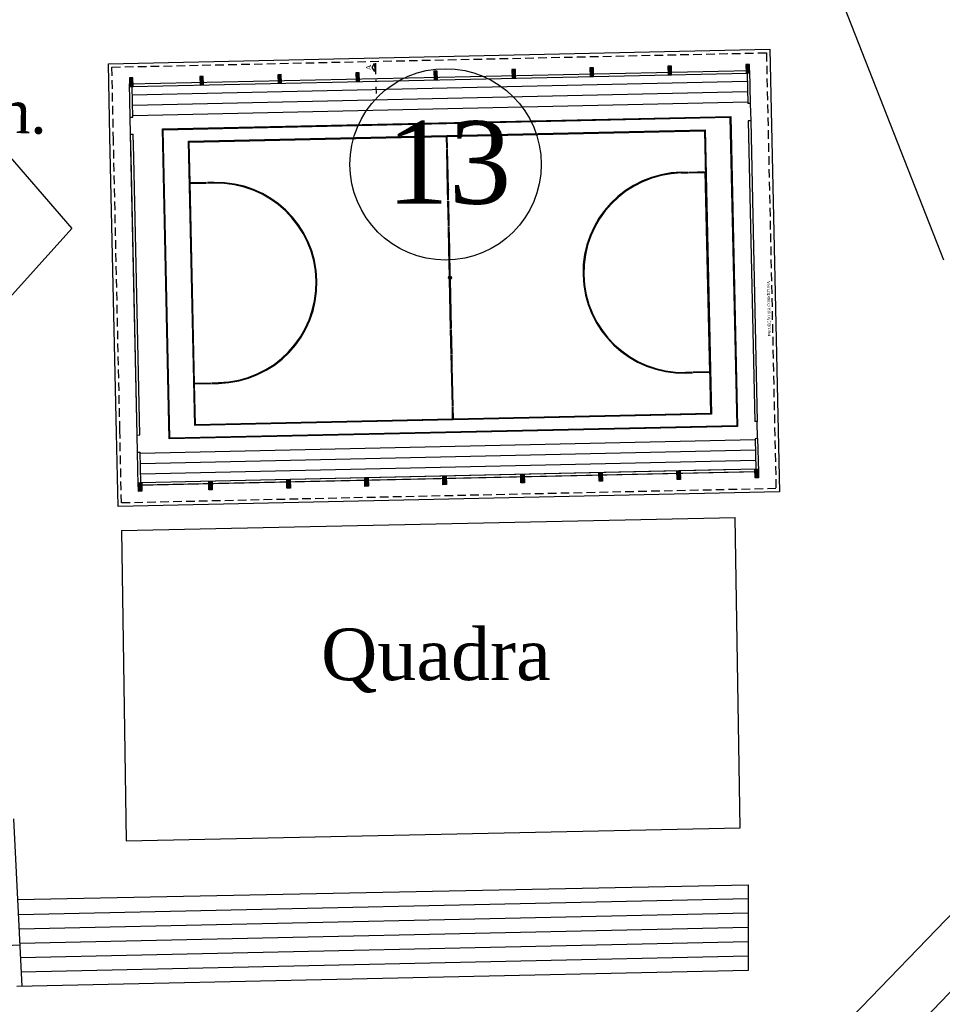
# Model space of a CAD drawing. Header units: millimetres. Extents: x 593 to 1794, y -180 to 570.
# Tile 5 of 71: x 833 to 886, y 84 to 141. Entities that reach past the tile are written whole.
import ezdxf

# ---------------------------------------------------------------- set-up
doc = ezdxf.new("R2010")
doc.units = ezdxf.units.MM
doc.header["$MEASUREMENT"] = 0
doc.linetypes.add('DASHDOT', pattern=[25.4, 12.7, -6.35, 0, -6.35])
doc.linetypes.add('Dashed', pattern=[0.75, 0.5, -0.25])
for name, color, linetype, lineweight in [('Layout - Marco Polo', 252, 'Continuous', 25), ('Linha de Chamada - Marco Polo', 1, 'Continuous', 25), ('Textos - Marco Polo', 143, 'Continuous', 25)]:
    doc.layers.add(name, color=color, linetype=linetype, lineweight=lineweight)
doc.styles.add('Dutch801RmBT', font='dutch.ttf')
doc.styles.add('TimesNewRoman', font='times.ttf')

msp = doc.modelspace()

# ---------------------------------------------------------------- hatches: boundary and pattern name
at = {"layer": 'Layout - Marco Polo', "linetype": 'Continuous'}
for points in [[(861.449, 137.945), (861.441, 138.295), (861.641, 138.299), (861.649, 137.949)], [(865.978, 138.044), (865.97, 138.394), (866.17, 138.398), (866.178, 138.048)], [(870.507, 138.143), (870.499, 138.493), (870.699, 138.498), (870.707, 138.148)], [(875.036, 138.243), (875.028, 138.593), (875.228, 138.597), (875.236, 138.247)], [(839.244, 137.457), (839.237, 137.807), (839.437, 137.812), (839.444, 137.462)], [(843.333, 137.547), (843.326, 137.897), (843.526, 137.901), (843.533, 137.551)], [(847.862, 137.646), (847.855, 137.996), (848.055, 138.001), (848.062, 137.651)], [(852.391, 137.746), (852.384, 138.096), (852.583, 138.1), (852.591, 137.75)], [(852.394, 137.596), (852.391, 137.746), (852.591, 137.75), (852.594, 137.6)], [(856.92, 137.845), (856.912, 138.195), (857.112, 138.2), (857.12, 137.85)], [(856.923, 137.695), (856.92, 137.845), (857.12, 137.85), (857.123, 137.7)], [(861.452, 137.795), (861.449, 137.945), (861.649, 137.949), (861.652, 137.799)], [(865.981, 137.894), (865.978, 138.044), (866.178, 138.048), (866.181, 137.898)], [(870.51, 137.993), (870.507, 138.143), (870.707, 138.148), (870.71, 137.998)], [(875.039, 138.093), (875.036, 138.243), (875.236, 138.247), (875.239, 138.097)], [(839.248, 137.307), (839.244, 137.457), (839.444, 137.462), (839.448, 137.312)], [(843.337, 137.397), (843.333, 137.547), (843.533, 137.551), (843.537, 137.401)], [(847.866, 137.496), (847.862, 137.646), (848.062, 137.651), (848.066, 137.501)], [(866.486, 114.9), (866.489, 114.75), (866.689, 114.754), (866.686, 114.904)], [(871.015, 114.999), (871.018, 114.849), (871.218, 114.853), (871.215, 115.003)], [(875.544, 115.098), (875.547, 114.948), (875.747, 114.953), (875.744, 115.103)], [(875.547, 114.948), (875.555, 114.598), (875.755, 114.603), (875.747, 114.953)], [(839.752, 114.313), (839.756, 114.163), (839.956, 114.167), (839.952, 114.317)], [(843.841, 114.403), (843.845, 114.253), (844.045, 114.257), (844.041, 114.407)], [(848.37, 114.502), (848.374, 114.352), (848.573, 114.356), (848.57, 114.506)], [(848.374, 114.352), (848.381, 114.002), (848.581, 114.006), (848.573, 114.356)], [(852.899, 114.601), (852.902, 114.451), (853.102, 114.456), (853.099, 114.606)], [(852.902, 114.451), (852.91, 114.101), (853.11, 114.106), (853.102, 114.456)], [(857.428, 114.701), (857.431, 114.551), (857.631, 114.555), (857.628, 114.705)], [(857.431, 114.551), (857.439, 114.201), (857.639, 114.205), (857.631, 114.555)], [(861.957, 114.8), (861.96, 114.65), (862.16, 114.655), (862.157, 114.805)], [(861.96, 114.65), (861.968, 114.3), (862.168, 114.305), (862.16, 114.655)], [(866.489, 114.75), (866.497, 114.4), (866.697, 114.404), (866.689, 114.754)], [(871.018, 114.849), (871.026, 114.499), (871.226, 114.503), (871.218, 114.853)], [(839.756, 114.163), (839.763, 113.813), (839.963, 113.817), (839.956, 114.167)], [(843.845, 114.253), (843.852, 113.903), (844.052, 113.907), (844.045, 114.257)]]:
    msp.add_hatch(color=256, dxfattribs=at).paths.add_polyline_path(points)

# ---------------------------------------------------------------- linework, layer by layer
at = {"layer": 'Layout - Marco Polo'}
for p, q in [((877.436, 150.337), (886.497, 127.25)), ((875.278, 136.325), (875.128, 136.322)), ((875.278, 136.325), (875.3, 135.326)), ((839.287, 135.536), (839.436, 135.539)), ((839.308, 134.536), (839.287, 135.536)), ((875.3, 135.326), (875.15, 135.322)), ((831.153, 134.544), (835.891, 129.07)), ((839.308, 134.536), (839.458, 134.539)), ((871.271, 132.338), (871.668, 132.347)), ((871.272, 132.291), (871.669, 132.3)), ((871.714, 132.348), (872.667, 132.369)), ((871.715, 132.301), (872.668, 132.322)), ((835.891, 129.07), (830.995, 123.631)), ((871.923, 120.73), (871.526, 120.721)), ((871.924, 120.683), (871.527, 120.674)), ((872.922, 120.752), (871.969, 120.731)), ((872.923, 120.705), (871.97, 120.684)), ((875.683, 117.874), (875.533, 117.871)), ((875.705, 116.875), (875.683, 117.874)), ((839.691, 117.084), (839.841, 117.088)), ((839.713, 116.085), (839.691, 117.084)), ((875.705, 116.875), (875.555, 116.871)), ((839.713, 116.085), (839.863, 116.088)), ((838.777, 111.549), (874.4, 112.294)), ((874.682, 94.281), (874.4, 112.294)), ((838.777, 111.549), (839.059, 93.536)), ((897.229, 99.928), (862.193, 63.662)), ((877.077, 74.57), (900.782, 99.226)), ((832.52, 94.814), (832.999, 85.085)), ((839.059, 93.536), (874.682, 94.281)), ((832.75, 90.128), (875.151, 90.98)), ((875.151, 90.98), (875.155, 86.007)), ((875.151, 90.158), (832.795, 89.232)), ((875.152, 89.327), (832.835, 88.402)), ((875.153, 88.497), (832.876, 87.573)), ((832.881, 87.483), (827.626, 87.191)), ((875.154, 87.667), (832.917, 86.744)), ((875.154, 86.837), (832.958, 85.915)), ((875.155, 86.007), (832.697, 85.079))]:
    msp.add_line(p, q, dxfattribs=at)
at = {"layer": 'Layout - Marco Polo', "linetype": 'DASHDOT', "ltscale": 0.05}
msp.add_line((853.515, 138.659), (853.554, 136.898), dxfattribs=at)
at = {"layer": 'Layout - Marco Polo', "linetype": 'Continuous'}
for p, q in [((857.656, 133.71), (857.641, 134.414)), ((857.703, 133.711), (857.687, 134.415)), ((857.708, 131.359), (857.657, 133.664)), ((857.754, 131.36), (857.704, 133.665)), ((843.721, 131.733), (842.768, 131.713)), ((843.722, 131.687), (842.769, 131.666)), ((844.164, 131.743), (843.768, 131.734)), ((844.165, 131.697), (843.769, 131.688)), ((857.722, 130.707), (857.708, 131.322)), ((857.769, 130.708), (857.755, 131.323)), ((857.755, 129.207), (857.723, 130.66)), ((857.755, 129.207), (857.723, 130.66)), ((857.801, 129.208), (857.77, 130.661)), ((857.801, 129.208), (857.77, 130.661)), ((857.784, 127.888), (857.756, 129.161)), ((857.83, 127.889), (857.803, 129.162)), ((857.819, 126.299), (857.76, 128.961)), ((857.865, 126.3), (857.807, 128.962)), ((857.819, 126.299), (857.785, 127.841)), ((857.865, 126.3), (857.831, 127.842)), ((857.885, 123.256), (857.823, 126.118)), ((857.856, 124.575), (857.823, 126.118)), ((857.932, 123.257), (857.869, 126.119)), ((857.903, 124.576), (857.869, 126.119)), ((857.918, 121.756), (857.886, 123.209)), ((857.965, 121.757), (857.933, 123.21)), ((857.933, 121.094), (857.919, 121.709)), ((857.98, 121.095), (857.966, 121.71)), ((857.984, 118.761), (857.934, 121.058)), ((858.031, 118.762), (857.98, 121.059)), ((843.023, 120.095), (843.976, 120.116)), ((843.024, 120.049), (843.977, 120.07)), ((844.023, 120.117), (844.419, 120.126)), ((844.024, 120.071), (844.42, 120.079)), ((858.001, 118.011), (857.985, 118.714)), ((858.047, 118.012), (858.032, 118.715))]:
    msp.add_line(p, q, dxfattribs=at)
at = {"layer": 'Layout - Marco Polo'}
for points in [[(838.582, 112.937), (838.489, 117.186), (838.489, 117.186), (838.112, 134.382), (838.112, 134.382), (838.018, 138.631), (876.409, 139.473), (876.973, 113.779)], [(853.466, 138.655), (853.476, 138.191), (853.335, 138.42)], [(861.441, 138.295), (861.452, 137.795), (861.652, 137.799), (861.641, 138.299)], [(865.97, 138.394), (865.981, 137.894), (866.181, 137.898), (866.17, 138.398)], [(870.499, 138.493), (870.51, 137.993), (870.71, 137.998), (870.699, 138.498)], [(875.028, 138.593), (875.039, 138.093), (875.239, 138.097), (875.228, 138.597)], [(839.237, 137.807), (839.248, 137.307), (839.448, 137.312), (839.437, 137.812)], [(843.326, 137.897), (843.337, 137.397), (843.537, 137.401), (843.526, 137.901)], [(847.855, 137.996), (847.866, 137.496), (848.066, 137.501), (848.055, 138.001)], [(852.384, 138.096), (852.394, 137.596), (852.594, 137.6), (852.583, 138.1)], [(856.912, 138.195), (856.923, 137.695), (857.123, 137.7), (857.112, 138.2)], [(841.547, 116.853), (841.152, 134.849), (874.144, 135.573), (874.539, 117.577)], [(841.593, 116.901), (841.2, 134.803), (874.098, 135.525), (874.491, 117.623)], [(843.03, 117.636), (842.668, 134.132), (872.661, 134.79), (873.023, 118.294)], [(843.03, 117.636), (842.668, 134.132), (872.661, 134.79), (873.023, 118.294)], [(866.497, 114.4), (866.486, 114.9), (866.686, 114.904), (866.697, 114.404)], [(871.026, 114.499), (871.015, 114.999), (871.215, 115.003), (871.226, 114.503)], [(875.555, 114.598), (875.544, 115.098), (875.744, 115.103), (875.755, 114.603)], [(839.763, 113.813), (839.752, 114.313), (839.952, 114.317), (839.963, 113.817)], [(843.852, 113.903), (843.841, 114.403), (844.041, 114.407), (844.052, 113.907)], [(848.381, 114.002), (848.37, 114.502), (848.57, 114.506), (848.581, 114.006)], [(852.91, 114.101), (852.899, 114.601), (853.099, 114.606), (853.11, 114.106)], [(857.439, 114.201), (857.428, 114.701), (857.628, 114.705), (857.639, 114.205)], [(861.968, 114.3), (861.957, 114.8), (862.157, 114.805), (862.168, 114.305)]]:
    msp.add_lwpolyline(points, close=True, dxfattribs=at)
at = {"layer": 'Layout - Marco Polo', "linetype": 'Dashed'}
msp.add_lwpolyline([(838.778, 113.141), (838.685, 117.39), (838.685, 117.39), (838.316, 134.186), (838.316, 134.186), (838.223, 138.435), (876.214, 139.269), (876.769, 113.975)], close=True, dxfattribs=at)
at = {"layer": 'Layout - Marco Polo'}
for points in [[(839.287, 135.536), (839.244, 137.457), (875.236, 138.247), (875.278, 136.325)], [(839.287, 135.536), (839.244, 137.457), (875.236, 138.247), (875.278, 136.325)], [(839.436, 135.539), (839.398, 137.311), (875.089, 138.094), (875.128, 136.322)], [(875.1, 137.594), (839.409, 136.811)], [(875.113, 136.994), (839.422, 136.211)], [(875.126, 136.394), (839.435, 135.611)], [(875.15, 135.322), (875.533, 117.871)], [(875.3, 135.326), (875.683, 117.874)], [(875.3, 135.326), (875.683, 117.874)], [(839.691, 117.084), (839.308, 134.536)], [(839.338, 133.208), (839.308, 134.536)], [(839.488, 133.212), (839.458, 134.539)], [(857.687, 134.415), (872.615, 134.742), (872.975, 118.339), (858.047, 118.012)], [(839.691, 117.084), (839.338, 133.208)], [(839.841, 117.088), (839.488, 133.212)], [(872.923, 120.705), (872.667, 132.369)], [(875.705, 116.875), (875.747, 114.953), (839.756, 114.163), (839.713, 116.085)], [(875.555, 116.871), (875.594, 115.099), (839.902, 114.316), (839.863, 116.088)], [(875.556, 116.799), (839.865, 116.016)], [(839.756, 114.163), (839.713, 116.085)], [(875.57, 116.199), (839.878, 115.416)], [(875.583, 115.599), (839.891, 114.816)], [(874.594, 115.078), (839.902, 114.316)], [(875.547, 114.948), (839.956, 114.167)]]:
    msp.add_lwpolyline(points, dxfattribs=at)
at = {"layer": 'Layout - Marco Polo', "linetype": 'Continuous'}
for points in [[(842.768, 131.713), (842.716, 134.086), (857.641, 134.414)], [(843.024, 120.049), (842.768, 131.713)], [(858.001, 118.011), (843.076, 117.683), (843.024, 120.049)], [(875.705, 116.875), (875.747, 114.953)]]:
    msp.add_lwpolyline(points, dxfattribs=at)
for centre, radius in [((857.731, 131.341), 0.0296), ((857.844, 126.209), 0.0933), ((857.957, 121.077), 0.0296)]:
    msp.add_circle(centre, radius, dxfattribs=at)
at = {"layer": 'Layout - Marco Polo'}
for radius in [5.833, 5.787]:
    msp.add_arc((871.399, 126.506), radius, 91.2572, 271.2572, dxfattribs=at)
at = {"layer": 'Layout - Marco Polo', "linetype": 'Continuous'}
for centre, radius, start, end in [((844.292, 125.911), 5.833, 271.2572, 91.2572), ((844.292, 125.911), 5.787, 271.2572, 91.2572), ((857.844, 126.209), 0.0467, 1.2572, 181.2572), ((857.844, 126.209), 0.0467, 181.2572, 1.2572)]:
    msp.add_arc(centre, radius, start, end, dxfattribs=at)
at = {"layer": 'Linha de Chamada - Marco Polo', "color": 1}
msp.add_circle((857.588, 132.791), 5.554, dxfattribs=at)

# ---------------------------------------------------------------- texts
at = {"layer": 'Layout - Marco Polo', "attachment_point": 7, "rotation": 91.255, "line_spacing_factor": 0.9, "style": 'Dutch801RmBT'}
for s, insert, char_height, width in [('A', (853.27, 138.254), 0.3, 0.36), ('PROJEÇÃO DA COBERTURA', (876.52, 122.834), 0.16, 4.032)]:
    msp.add_mtext(s, dxfattribs=dict(at, insert=insert, char_height=char_height, width=width))
at = {"layer": 'Textos - Marco Polo', "insert": (825.514, 134.683), "char_height": 2.5, "width": 15, "attachment_point": 7, "rotation": 358.9638, "line_spacing_factor": 0.9, "style": 'TimesNewRoman'}
msp.add_mtext('Banh.', dxfattribs=at)
at = {"layer": 'Textos - Marco Polo', "color": 3, "insert": (857.782, 130.437), "char_height": 4.8, "width": 11.52, "attachment_point": 8, "line_spacing_factor": 0.9, "style": 'Dutch801RmBT'}
msp.add_mtext('13', dxfattribs=at)
at = {"layer": 'Textos - Marco Polo', "insert": (850.361, 102.114), "char_height": 3, "width": 21.6, "attachment_point": 7, "line_spacing_factor": 0.9, "style": 'TimesNewRoman'}
msp.add_mtext('Quadra', dxfattribs=at)

doc.saveas('drawing.dxf')
